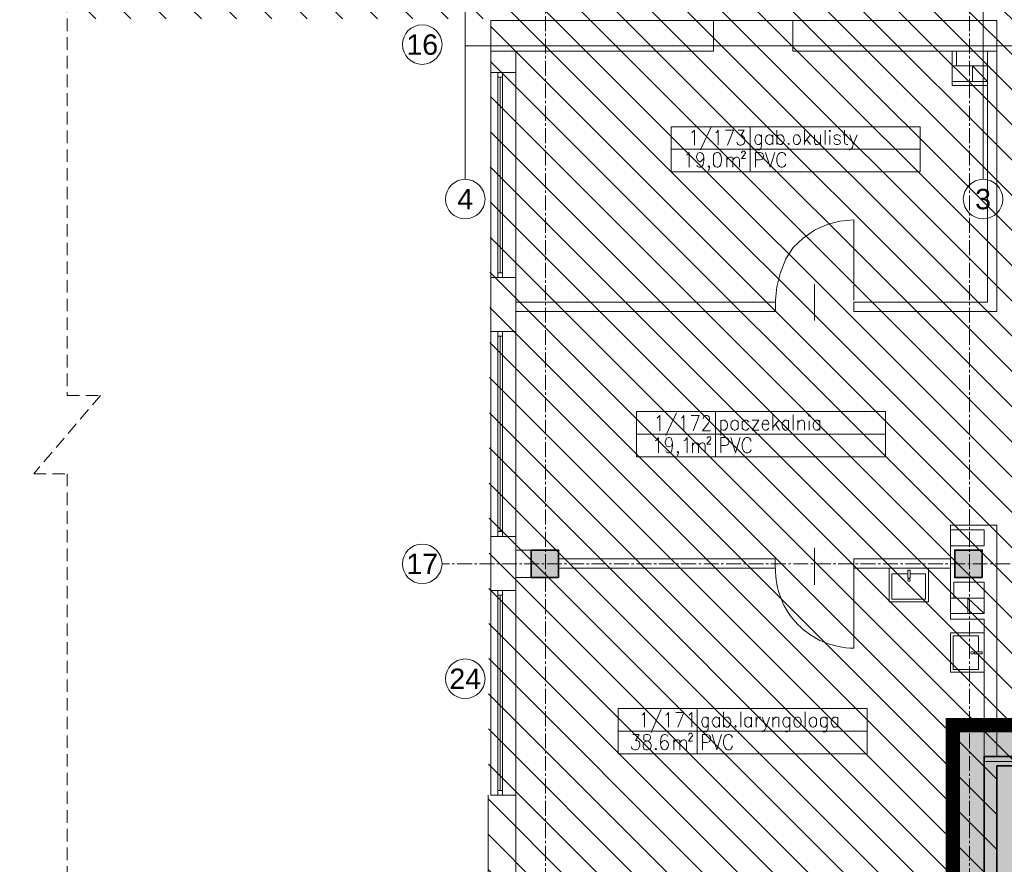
# Model space of a CAD drawing. Header units: millimetres. Extents: x -9409 to 0, y -5353 to 3057.
# Tile 239 of 256: x -6800 to -5545, y 784 to 1860. Entities that reach past the tile are written whole.
import ezdxf
from ezdxf.enums import TextEntityAlignment as Align

# ---------------------------------------------------------------- set-up
doc = ezdxf.new("R2010")
doc.units = ezdxf.units.MM
for name, pattern in [('ACAD_ISO02W100', [15, 12, -3]), ('CACHE2', [4.7625, 3.175, -1.5875]), ('CENTER2', [28.575, 19.05, -3.175, 3.175, -3.175]), ('DASHED2', [0.375, 0.25, -0.125])]:
    doc.linetypes.add(name, pattern=pattern)
for name, color, linetype, lineweight in [('SQ EI', 1, 'ZYGZAK', 9), ('sq_bud istn', 253, 'Continuous', 15), ('SQ_HATCH', 140, 'Continuous', 13), ('SQ_ISTN.Ściany', 140, 'Continuous', 35), ('SQ_Osie', 220, 'CENTER2', 9), ('SQ_ZAKRES_OPRACOWANIA', 7, 'ACAD_ISO02W100', 20)]:
    doc.layers.add(name, color=color, linetype=linetype, lineweight=lineweight)
doc.styles.get("Standard").update_dxf_attribs({"font": 'arial.ttf'})
doc.linetypes.add('ZYGZAK', pattern='A,0.00254,-5.08,[131,ltypeshp.shx,S=5.08,R=0,X=-5.08,Y=0],-10.16,[131,ltypeshp.shx,S=5.08,R=180,X=5.08,Y=0],-5.08', length=20.32254)

# ---------------------------------------------------------------- blocks, each defined once
blk = doc.blocks.new('sanit-umywalka')
for points in [[(47.8, -2.5), (0, -2.5), (0, 53.1), (47.8, 53.1)], [(14, 23.5), (14, 26.5), (3, 26.5), (3, 23.5)]]:
    blk.add_lwpolyline(points, close=True)
blk.add_lwpolyline([(8, 26.5), (8, 49.1), (43.8, 49.1), (43.8, 1.5), (8, 1.5), (8, 23.5)])
blk.add_circle((17, 25), 1.87)
blk = doc.blocks.new('słupy konstr bud B')
at = {"layer": 'SQ_ISTN.Ściany', "lineweight": 5}
h = blk.add_hatch(dxfattribs=at)
h.set_pattern_fill('JIS_STN_1E', color=256, scale=10)
h.paths.add_polyline_path([(21350.8, 18613.9), (21315.8, 18613.9), (21315.8, 18578.9), (21350.8, 18578.9)])
h.paths.add_polyline_path([(21890.8, 18613.9), (21855.8, 18613.9), (21855.8, 18578.9), (21890.8, 18578.9)])
h.paths.add_polyline_path([(22190.8, 18613.9), (22155.8, 18613.9), (22155.8, 18578.9), (22190.8, 18578.9)])
h.paths.add_polyline_path([(22730.8, 18613.9), (22695.8, 18613.9), (22695.8, 18578.9), (22730.8, 18578.9)])
h.paths.add_polyline_path([(22730.8, 17953.9), (22695.8, 17953.9), (22695.8, 17918.9), (22730.8, 17918.9)])
h.paths.add_polyline_path([(22190.8, 17953.9), (22155.8, 17953.9), (22155.8, 17918.9), (22190.8, 17918.9)])
h.paths.add_polyline_path([(21890.8, 17953.9), (21855.8, 17953.9), (21855.8, 17918.9), (21890.8, 17918.9)])
h.paths.add_polyline_path([(21350.8, 17953.9), (21315.8, 17953.9), (21315.8, 17918.9), (21350.8, 17918.9)])
h.paths.add_polyline_path([(21350.8, 17293.9), (21315.8, 17293.9), (21315.8, 17258.9), (21350.8, 17258.9)])
h.paths.add_polyline_path([(21890.8, 17293.9), (21855.8, 17293.9), (21855.8, 17258.9), (21890.8, 17258.9)])
h.paths.add_polyline_path([(22190.8, 17293.9), (22155.8, 17293.9), (22155.8, 17258.9), (22190.8, 17258.9)])
h.paths.add_polyline_path([(22730.8, 17293.9), (22695.8, 17293.9), (22695.8, 17258.9), (22730.8, 17258.9)])
h.paths.add_polyline_path([(22695.8, 16633.9), (22730.8, 16633.9), (22730.8, 16598.9), (22695.8, 16598.9)])
h.paths.add_polyline_path([(22695.8, 14653.9), (22730.8, 14653.9), (22730.8, 14618.9), (22695.8, 14618.9)])
h.paths.add_polyline_path([(22695.8, 15313.9), (22730.8, 15313.9), (22730.8, 15278.9), (22695.8, 15278.9)])
h.paths.add_polyline_path([(22695.8, 15973.9), (22730.8, 15973.9), (22730.8, 15938.9), (22695.8, 15938.9)])
h.paths.add_polyline_path([(22155.8, 14653.9), (22190.8, 14653.9), (22190.8, 14618.9), (22155.8, 14618.9)])
h.paths.add_polyline_path([(22155.8, 15313.9), (22190.8, 15313.9), (22190.8, 15278.9), (22155.8, 15278.9)])
h.paths.add_polyline_path([(22155.8, 15973.9), (22190.8, 15973.9), (22190.8, 15938.9), (22155.8, 15938.9)])
h.paths.add_polyline_path([(22155.8, 16633.9), (22190.8, 16633.9), (22190.8, 16598.9), (22155.8, 16598.9)])
h.paths.add_polyline_path([(21855.8, 14653.9), (21890.8, 14653.9), (21890.8, 14618.9), (21855.8, 14618.9)])
h.paths.add_polyline_path([(21855.8, 15313.9), (21890.8, 15313.9), (21890.8, 15278.9), (21855.8, 15278.9)])
h.paths.add_polyline_path([(21855.8, 15973.9), (21890.8, 15973.9), (21890.8, 15938.9), (21855.8, 15938.9)])
h.paths.add_polyline_path([(21855.8, 16633.9), (21890.8, 16633.9), (21890.8, 16598.9), (21855.8, 16598.9)])
h.paths.add_polyline_path([(21315.8, 14653.9), (21350.8, 14653.9), (21350.8, 14618.9), (21315.8, 14618.9)])
h.paths.add_polyline_path([(21315.8, 15313.9), (21350.8, 15313.9), (21350.8, 15278.9), (21315.8, 15278.9)])
h.paths.add_polyline_path([(21315.8, 15973.9), (21350.8, 15973.9), (21350.8, 15938.9), (21315.8, 15938.9)])
h.paths.add_polyline_path([(21315.8, 16633.9), (21350.8, 16633.9), (21350.8, 16598.9), (21315.8, 16598.9)])
at = {"layer": 'SQ_ISTN.Ściany'}
for points in [[(22155.8, 14653.9), (22190.8, 14653.9), (22190.8, 14618.9), (22155.8, 14618.9)], [(22695.8, 14653.9), (22730.8, 14653.9), (22730.8, 14618.9), (22695.8, 14618.9)]]:
    blk.add_lwpolyline(points, close=True, dxfattribs=at)
blk = doc.blocks.new('stan projektowany')
at = {"layer": 'sq_bud istn'}
h = blk.add_hatch(dxfattribs=at)
h.set_pattern_fill('LINE', color=256, scale=10, angle=135)
h.set_pattern_definition([(135, (-52710.16, -21414.304), (-22.45064, -22.45064), [])])
h.paths.add_polyline_path([(-15144.6, 11515.6), (-15046.6, 11515.6), (-15046.6, 11778), (-17204.5, 11778), (-17204.5, 11515.6), (-16664.6, 11515.6), (-16668, 10408.7), (-17204.5, 10408.7), (-17204.5, 8874.3), (-16668, 8874.3), (-16668, 8504), (-16382.6, 8503.7), (-16382.9, 8841.2), (-16219.6, 8841.2), (-16219.6, 9267.6), (-16019.6, 9267.6), (-16019.6, 10563.1), (-15789.6, 10563.1), (-15789.6, 10483.6), (-15752.6, 10483.6), (-15144.6, 10483.6)])
at = {"layer": 'SQ_HATCH'}
h = blk.add_hatch(dxfattribs=at)
h.set_pattern_fill('ANGLE')
h.set_pattern_definition([(0, (-10464.962, 6233.929), (0, 6.985), [5.08, -1.905]), (90, (-10464.962, 6233.929), (-6.985, 4e-16), [5.08, -1.905])])
h.paths.add_polyline_path([(-15233.1, 8198.7), (-15198.1, 8198.7), (-15176.6, 8198.7), (-15176.6, 8216.2), (-15144.6, 8216.2), (-15144.6, 8147.2), (-15144.6, 7886.2), (-15144.6, 7837.2), (-15144.6, 7734.8), (-15104.7, 7734.8), (-15104.6, 10535.6), (-15737.6, 10535.6), (-15737.6, 10615.6), (-15789.6, 10615.6), (-16075.6, 10615.6), (-16075.6, 9587.3), (-16120.1, 9587.3), (-16120.1, 9436.6), (-16071.6, 9436.6), (-16071.6, 9307.6), (-16259.6, 9307.6), (-16259.6, 8898.7), (-16704.6, 8898.7), (-16704.6, 7768.2), (-16704.6, 7751.8), (-16685.6, 7751.8), (-16685.6, 7130.6), (-16718.1, 7131.6), (-16718.1, 7178.2), (-16999.6, 7178.2), (-16999.6, 7808.2), (-19394.6, 7808.2), (-19394.6, 6211.2), (-19462.5, 6211.2), (-19462.5, 5925.5), (-18509.3, 5925.5), (-18509.3, 6211.2), (-17103, 6223), (-17103, 5881.5), (-15104.7, 5873.3), (-15104.7, 7734.8), (-15144.6, 7734.8), (-15144.6, 7707.2), (-15176.6, 7707.2), (-15176.6, 7706.7), (-15176.6, 7706.7), (-15259.9, 7706.7), (-15259.9, 7706.8), (-15259.9, 7707.2), (-15292.7, 7707.2), (-15292.7, 7696.7), (-15292.7, 7696.7), (-15292.7, 7706.7), (-15297.7, 7706.6), (-15297.7, 7699.4, 0.414214), (-15297.4, 7699.1), (-15296.5, 7699.1, -0.414214), (-15296.2, 7698.8), (-15296.2, 7696.9, 0.527766), (-15295.9, 7696.6, -0.450501), (-15295.3, 7696.1, -0.414104), (-15295.8, 7695.5), (-15295.1, 7695.5), (-15295.8, 7695.5, -0.414323), (-15296.3, 7696.1, -0.409171), (-15295.9, 7696.7, -0.450389), (-15296.2, 7696.9), (-15296.2, 7698.8, 0.414214), (-15296.5, 7699.1), (-15297.4, 7699.1, -0.414214), (-15297.7, 7699.4), (-15297.7, 7706.6), (-15292.7, 7706.7), (-15292.7, 7707.2), (-15259.9, 7707.2), (-15259.9, 7734.8), (-15473.3, 7734.8), (-15473.3, 7771.1, -0.414214), (-15477.3, 7775.1, -1), (-15469.3, 7775.1, -0.414214), (-15473.3, 7771.1), (-15473.3, 7749.3), (-15457.7, 7749.3), (-15457.7, 7760.1), (-15458, 7760.2), (-15458, 7773.9), (-15458, 7787.5), (-15457.7, 7799.3), (-15457.7, 7787.6), (-15431.6, 7791.4, -0.038172), (-15428, 7791.6, -0.032853), (-15424.8, 7791.4, -0.057631), (-15419.7, 7790.2, -0.057695), (-15415.5, 7788, -0.068919), (-15411.9, 7784.8, -0.070278), (-15409.4, 7780.9, -0.066142), (-15408.2, 7776.7, -0.045653), (-15407.9, 7773.2, -0.032968), (-15408.1, 7770.7, -0.068737), (-15409.4, 7766.3, -0.070278), (-15411.9, 7762.4, -0.068919), (-15415.5, 7759.2, -0.057695), (-15419.7, 7757, -0.057631), (-15424.8, 7755.8, -0.032853), (-15428, 7755.6, -0.033182), (-15431.2, 7755.8), (-15457.7, 7760.1), (-15457.7, 7749.3), (-15473.3, 7749.3), (-15473.3, 7734.8), (-15259.9, 7734.8), (-15259.9, 7837.1), (-15259.9, 7837.1), (-15259.9, 7837.1), (-15176.6, 7837.2), (-15176.6, 7734.8), (-15144.6, 7734.8), (-15144.6, 7837.2), (-15144.6, 7886.2), (-15176.6, 7886.2), (-15176.6, 8147.2), (-15176.6, 8163.7), (-15198.1, 8163.7), (-15233.1, 8163.7)])
at = {"layer": 'SQ_ISTN.Ściany', "lineweight": 5}
h = blk.add_hatch(dxfattribs=at)
h.set_pattern_fill('JIS_STN_1E', color=256, scale=10, angle=180)
h.set_pattern_definition([(225, (6117.647, 25457.596), (7.0710678, -7.0710678), []), (225, (6110.597, 25457.596), (7.0710678, -7.0710678), [10, -5])])
h.paths.add_polyline_path([(-15233.1, 6843.7), (-15198.1, 6843.7), (-15198.1, 6878.7), (-15233.1, 6878.7)])
h.paths.add_polyline_path([(-15773.1, 6843.7), (-15738.1, 6843.7), (-15738.1, 6878.7), (-15773.1, 6878.7)])
h.paths.add_polyline_path([(-16073.1, 6843.7), (-16038.1, 6843.7), (-16038.1, 6878.7), (-16073.1, 6878.7)])
h.paths.add_polyline_path([(-16613.1, 6843.7), (-16578.1, 6843.7), (-16578.1, 6878.7), (-16613.1, 6878.7)])
h.paths.add_polyline_path([(-16613.1, 7503.7), (-16578.1, 7503.7), (-16578.1, 7538.7), (-16613.1, 7538.7)])
h.paths.add_polyline_path([(-16073.1, 7503.7), (-16038.1, 7503.7), (-16038.1, 7538.7), (-16073.1, 7538.7)])
h.paths.add_polyline_path([(-15773.1, 7503.7), (-15738.1, 7503.7), (-15738.1, 7538.7), (-15773.1, 7538.7)])
h.paths.add_polyline_path([(-15233.1, 7503.7), (-15198.1, 7503.7), (-15198.1, 7538.7), (-15233.1, 7538.7)])
h.paths.add_polyline_path([(-15233.1, 8163.7), (-15198.1, 8163.7), (-15198.1, 8198.7), (-15233.1, 8198.7)])
h.paths.add_polyline_path([(-15773.1, 8163.7), (-15738.1, 8163.7), (-15738.1, 8198.7), (-15773.1, 8198.7)])
h.paths.add_polyline_path([(-16073.1, 8163.7), (-16038.1, 8163.7), (-16038.1, 8198.7), (-16073.1, 8198.7)])
h.paths.add_polyline_path([(-16613.1, 8163.7), (-16578.1, 8163.7), (-16578.1, 8198.7), (-16613.1, 8198.7)])
h.paths.add_polyline_path([(-16578.1, 8823.7), (-16613.1, 8823.7), (-16613.1, 8858.7), (-16578.1, 8858.7)])
h.paths.add_polyline_path([(-16578.1, 10803.7), (-16613.1, 10803.7), (-16613.1, 10838.7), (-16578.1, 10838.7)])
h.paths.add_polyline_path([(-16578.1, 10143.7), (-16613.1, 10143.7), (-16613.1, 10178.7), (-16578.1, 10178.7)])
h.paths.add_polyline_path([(-16578.1, 9483.7), (-16613.1, 9483.7), (-16613.1, 9518.7), (-16578.1, 9518.7)])
h.paths.add_polyline_path([(-16038.1, 10803.7), (-16073.1, 10803.7), (-16073.1, 10838.7), (-16038.1, 10838.7)])
h.paths.add_polyline_path([(-16038.1, 10143.7), (-16073.1, 10143.7), (-16073.1, 10178.7), (-16038.1, 10178.7)])
h.paths.add_polyline_path([(-16038.1, 9483.7), (-16073.1, 9483.7), (-16073.1, 9518.7), (-16038.1, 9518.7)])
h.paths.add_polyline_path([(-16038.1, 8823.7), (-16073.1, 8823.7), (-16073.1, 8858.7), (-16038.1, 8858.7)])
h.paths.add_polyline_path([(-15738.1, 10803.7), (-15773.1, 10803.7), (-15773.1, 10838.7), (-15738.1, 10838.7)])
h.paths.add_polyline_path([(-15738.1, 10143.7), (-15773.1, 10143.7), (-15773.1, 10178.7), (-15738.1, 10178.7)])
h.paths.add_polyline_path([(-15738.1, 9483.7), (-15773.1, 9483.7), (-15773.1, 9518.7), (-15738.1, 9518.7)])
h.paths.add_polyline_path([(-15738.1, 8823.7), (-15773.1, 8823.7), (-15773.1, 8858.7), (-15738.1, 8858.7)])
h.paths.add_polyline_path([(-15198.1, 10803.7), (-15233.1, 10803.7), (-15233.1, 10838.7), (-15198.1, 10838.7)])
h.paths.add_polyline_path([(-15198.1, 10143.7), (-15233.1, 10143.7), (-15233.1, 10178.7), (-15198.1, 10178.7)])
h.paths.add_polyline_path([(-15198.1, 9483.7), (-15233.1, 9483.7), (-15233.1, 9518.7), (-15198.1, 9518.7)])
h.paths.add_polyline_path([(-15198.1, 8823.7), (-15233.1, 8823.7), (-15233.1, 8858.7), (-15198.1, 8858.7)])
at = {"layer": 'SQ EI', "lineweight": 25, "const_width": 1}
blk.add_lwpolyline([(-15981.1, 10569.2), (-16034.4, 10569.2)], dxfattribs=at)
at = {"layer": 'sq_bud istn'}
for p, q in [((-16697.1, 11311.3), (-16697.1, 11778)), ((-16037.1, 11311.3), (-16037.1, 11778)), ((-16664.6, 11513.6), (-16380.6, 11513.6)), ((-16664.6, 11513.6), (-16664.6, 11447.2)), ((-16019.6, 11513.6), (-16664.6, 11513.6)), ((-16380.6, 11513.6), (-16380.6, 11474.6)), ((-16279.6, 11513.6), (-16019.6, 11513.6)), ((-16279.6, 11513.6), (-16279.6, 11474.6)), ((-16019.6, 11513.6), (-16019.6, 11142.6)), ((-16664.6, 11474.6), (-16380.6, 11474.6)), ((-16632.6, 11447.2), (-16632.6, 11474.6)), ((-16279.6, 11474.6), (-16019.6, 11474.6)), ((-16031.6, 11474.6), (-16031.6, 11154.6)), ((-16655.6, 11441.2), (-16655.6, 11192.2)), ((-16652.6, 11441.2), (-16652.6, 11192.2)), ((-16649.6, 11441.2), (-16649.6, 11192.2)), ((-16664.6, 11186.2), (-16664.6, 11117.2)), ((-16632.6, 11117.2), (-16632.6, 11186.2)), ((-16301.8, 11157.3), (-16301.8, 11144.7)), ((-16632.6, 11154.6), (-16301.8, 11154.6)), ((-16301.8, 11142.6), (-16301.8, 11154.6)), ((-16201.8, 11154.6), (-16031.6, 11154.6)), ((-16201.8, 11142.6), (-16201.8, 11154.6)), ((-16632.6, 11142.6), (-16301.8, 11142.6)), ((-16201.8, 11142.6), (-16019.6, 11142.6)), ((-16655.6, 11111.2), (-16655.6, 10862.2)), ((-16652.6, 11111.2), (-16652.6, 10862.2)), ((-16649.6, 11111.2), (-16649.6, 10862.2)), ((-16078.6, 10870.5), (-16019.6, 10870.5)), ((-16078.6, 10870.5), (-16078.6, 10750.5)), ((-16019.6, 10870.5), (-16019.6, 10575.6)), ((-16664.6, 10856.2), (-16664.6, 10787.2)), ((-16632.6, 10787.2), (-16632.6, 10856.2)), ((-16613.1, 10838.7), (-16632.6, 10838.7)), ((-16302, 10827.6), (-16578.1, 10827.6)), ((-16302, 10815.6), (-16302, 10827.6)), ((-16078.6, 10827.6), (-16202, 10827.6)), ((-16202, 10815.6), (-16202, 10827.6)), ((-16202, 10827.3), (-16202, 10815.5)), ((-16578.1, 10815.6), (-16302, 10815.6)), ((-16202, 10815.6), (-16078.6, 10815.6)), ((-16613.1, 10803.7), (-16632.6, 10803.7)), ((-16655.6, 10781.2), (-16655.6, 10532.2)), ((-16652.6, 10781.2), (-16652.6, 10532.2)), ((-16649.6, 10781.2), (-16649.6, 10532.2)), ((-16078.6, 10750.5), (-16035.6, 10750.5)), ((-16035.6, 10750.5), (-16035.6, 10563.6)), ((-16668, 9461.7), (-16668, 10526.2)), ((-16632.6, 10178.7), (-16632.6, 10526.2))]:
    blk.add_line(p, q, dxfattribs=at)
for points in [[(-16031.6, 11430.6), (-16076.6, 11430.6), (-16076.6, 11474.6)], [(-16071, 11474.6), (-16071, 11456)], [(-16664.6, 11186.2), (-16664.6, 11447.2)], [(-16632.6, 11447.2), (-16664.6, 11447.2)], [(-16632.6, 11186.2), (-16632.6, 11447.2)], [(-16031.6, 11456), (-16076.6, 11456)], [(-16050.7, 11435.7), (-16050.7, 11456), (-16031.6, 11435.7), (-16076.6, 11435.7)], [(-16408.4, 11370.6), (-16407.6, 11371.4), (-16405, 11374), (-16405, 11354.5)], [(-16383.9, 11377.4), (-16397.4, 11348.6)], [(-16377.9, 11370.6), (-16376.3, 11371.4), (-16374.6, 11374), (-16374.6, 11354.5)], [(-16362.7, 11354.5), (-16355.1, 11374), (-16365.3, 11374)], [(-16349.2, 11374), (-16341.6, 11374), (-16345.8, 11366.4), (-16343.3, 11366.4), (-16342.4, 11365.5), (-16341.6, 11364.7), (-16340.7, 11362.1), (-16340.7, 11360.4), (-16341.6, 11357), (-16343.3, 11355.4), (-16344.9, 11354.5), (-16347.5, 11354.5), (-16349.2, 11355.4), (-16350, 11356.2), (-16350.9, 11358.7)], [(-16300.1, 11374), (-16300.1, 11355.4)], [(-16264.6, 11374), (-16264.6, 11355.4)], [(-16238.3, 11374), (-16238.3, 11355.4)], [(-16213.8, 11374), (-16213.8, 11358.7), (-16212.9, 11356.2), (-16211.3, 11355.4), (-16209.6, 11355.4)], [(-16319.6, 11365.5), (-16321.3, 11367.2), (-16322.1, 11368), (-16324.6, 11368), (-16326.3, 11367.2), (-16327.2, 11365.5), (-16328, 11362.1), (-16328, 11360.4), (-16327.2, 11357.9), (-16326.3, 11356.2), (-16324.6, 11355.4), (-16322.1, 11355.4), (-16321.3, 11356.2), (-16319.6, 11357.9)], [(-16319.6, 11368), (-16319.6, 11353.7), (-16320.4, 11350.3), (-16321.3, 11349.4), (-16322.1, 11348.6), (-16324.6, 11348.6), (-16326.3, 11349.4)], [(-16305.2, 11365.5), (-16306.9, 11367.2), (-16308.6, 11368), (-16310.3, 11368), (-16312, 11367.2), (-16313.6, 11365.5), (-16314.5, 11362.1), (-16314.5, 11360.4), (-16313.6, 11357.9), (-16312, 11356.2), (-16310.3, 11355.4), (-16308.6, 11355.4), (-16306.9, 11356.2), (-16305.2, 11357.9)], [(-16305.2, 11368), (-16305.2, 11355.4)], [(-16300.1, 11365.5), (-16298.4, 11367.2), (-16296.7, 11368), (-16294.2, 11368), (-16293.3, 11367.2), (-16291.6, 11365.5), (-16290.8, 11362.1), (-16290.8, 11360.4), (-16291.6, 11357.9), (-16293.3, 11356.2), (-16294.2, 11355.4), (-16296.7, 11355.4), (-16298.4, 11356.2), (-16300.1, 11357.9)], [(-16257, 11368), (-16264.6, 11358.7)], [(-16262, 11362.1), (-16257, 11355.4)], [(-16251.9, 11368), (-16251.9, 11358.7), (-16251, 11356.2), (-16250.2, 11355.4), (-16247.6, 11355.4), (-16245.9, 11356.2), (-16244.3, 11358.7)], [(-16244.3, 11368), (-16244.3, 11355.4)], [(-16232.4, 11367.2), (-16232.4, 11355.4)], [(-16218.9, 11365.5), (-16219.7, 11367.2), (-16222.3, 11368), (-16224.8, 11368), (-16226.5, 11367.2), (-16227.3, 11365.5), (-16226.5, 11363.8), (-16224.8, 11362.1), (-16221.4, 11361.3), (-16219.7, 11360.4), (-16218.9, 11358.7), (-16218.9, 11357.9), (-16219.7, 11356.2), (-16222.3, 11355.4), (-16224.8, 11355.4), (-16226.5, 11356.2), (-16227.3, 11357.9)], [(-16215.5, 11368), (-16210.4, 11368)], [(-16207, 11368), (-16202.8, 11355.4), (-16197.7, 11368)], [(-16117.3, 11349.4), (-16334, 11349.4), (-16434.6, 11349.4)], [(-16415.2, 11341.8), (-16413.5, 11342.7), (-16411.8, 11345.2), (-16411.8, 11326.6)], [(-16393.2, 11339.3), (-16394, 11336.7), (-16395.7, 11335), (-16397.4, 11333.4), (-16398.3, 11333.4), (-16400.8, 11335), (-16401.6, 11336.7), (-16402.5, 11339.3), (-16402.5, 11340.1), (-16401.6, 11342.7), (-16400.8, 11344.4), (-16398.3, 11345.2), (-16397.4, 11345.2), (-16395.7, 11344.4), (-16394, 11342.7), (-16393.2, 11339.3), (-16393.2, 11335), (-16394, 11330), (-16395.7, 11327.4), (-16397.4, 11326.6), (-16399.1, 11326.6), (-16401.6, 11327.4), (-16401.6, 11329.1)], [(-16344.9, 11344.4), (-16344.9, 11345.2), (-16344.1, 11346), (-16344.1, 11346.9), (-16340.7, 11346.9), (-16340.7, 11346), (-16339.9, 11345.2), (-16339.9, 11344.4), (-16340.7, 11343.5), (-16341.6, 11341.8), (-16344.9, 11337.6), (-16339.9, 11337.6)], [(-16327.2, 11326.6), (-16327.2, 11345.2), (-16321.3, 11345.2), (-16318.7, 11344.4), (-16317.9, 11343.5), (-16317, 11341.8), (-16317, 11339.3), (-16317.9, 11337.6), (-16318.7, 11336.7), (-16321.3, 11335.9), (-16327.2, 11335.9)], [(-16314.5, 11345.2), (-16308.6, 11326.6), (-16302.6, 11345.2)], [(-16289.1, 11341), (-16289.1, 11342.7), (-16290.8, 11344.4), (-16292.5, 11345.2), (-16295, 11345.2), (-16296.7, 11344.4), (-16298.4, 11342.7), (-16299.3, 11341), (-16300.1, 11338.4), (-16300.1, 11333.4), (-16299.3, 11330.8), (-16298.4, 11329.1), (-16296.7, 11327.4), (-16295, 11326.6), (-16292.5, 11326.6), (-16290.8, 11327.4), (-16289.1, 11329.1), (-16289.1, 11330.8)], [(-16202.8, 11355.4), (-16203.6, 11352), (-16205.3, 11349.4), (-16207, 11348.6), (-16207.9, 11348.6)], [(-16363.6, 11339.3), (-16363.6, 11326.6)], [(-16363.6, 11335.9), (-16361.9, 11338.4), (-16360.2, 11339.3), (-16357.6, 11339.3), (-16355.9, 11338.4), (-16355.9, 11326.6)], [(-16355.9, 11335.9), (-16353.4, 11338.4), (-16351.7, 11339.3), (-16350, 11339.3), (-16348.3, 11338.4), (-16347.5, 11335.9), (-16347.5, 11326.6)], [(-16385.6, 11327.4), (-16386.4, 11326.6), (-16387.3, 11327.4), (-16386.4, 11328.3), (-16385.6, 11327.4), (-16385.6, 11325.7), (-16386.4, 11324), (-16387.3, 11322.4)], [(-16202, 11157.3), (-16202, 11259.7), (-16219.7, 11258), (-16235.8, 11253.8), (-16251.9, 11246.2), (-16266.3, 11236.1), (-16279, 11224.2), (-16288.3, 11209.8), (-16295.9, 11191.2), (-16300.1, 11174.3), (-16301.8, 11157.3)], [(-16632.6, 11186.2), (-16664.6, 11186.2)], [(-16251.9, 11131.1), (-16251.9, 11177.6)], [(-16664.6, 10856.2), (-16664.6, 11117.2)], [(-16632.6, 11117.2), (-16664.6, 11117.2)], [(-16632.6, 10856.2), (-16632.6, 11117.2)], [(-16452.4, 11006.7), (-16451.6, 11007.6), (-16449, 11010.1), (-16449, 10990.6)], [(-16427.9, 11013.5), (-16441.4, 10984.7)], [(-16422, 11006.7), (-16420.3, 11007.6), (-16418.6, 11010.1), (-16418.6, 10990.6)], [(-16406.7, 10990.6), (-16399.1, 11010.1), (-16409.3, 11010.1)], [(-16394, 11005.9), (-16394, 11006.7), (-16393.2, 11008.4), (-16393.2, 11009.3), (-16391.5, 11010.1), (-16388.1, 11010.1), (-16387.3, 11009.3), (-16386.4, 11008.4), (-16385.6, 11006.7), (-16385.6, 11005), (-16386.4, 11002.5), (-16387.3, 10999.9), (-16394.9, 10990.6), (-16384.7, 10990.6)], [(-16305.2, 11011), (-16305.2, 10991.5)], [(-16279, 11011), (-16279, 10991.5)], [(-16371.2, 11004.2), (-16371.2, 10984.7)], [(-16371.2, 11001.6), (-16370.3, 11003.3), (-16368.7, 11004.2), (-16366.1, 11004.2), (-16365.3, 11003.3), (-16363.6, 11001.6), (-16362.7, 10999.1), (-16362.7, 10996.6), (-16363.6, 10994), (-16365.3, 10992.3), (-16366.1, 10991.5), (-16368.7, 10991.5), (-16370.3, 10992.3), (-16371.2, 10994)], [(-16335.7, 11001.6), (-16337.3, 11003.3), (-16338.2, 11004.2), (-16340.7, 11004.2), (-16342.4, 11003.3), (-16344.1, 11001.6), (-16344.1, 10994), (-16342.4, 10992.3), (-16340.7, 10991.5), (-16338.2, 10991.5), (-16337.3, 10992.3), (-16335.7, 10994)], [(-16323, 10991.5), (-16331.4, 10991.5), (-16323, 11004.2), (-16331.4, 11004.2)], [(-16318.7, 10999.1), (-16310.3, 10999.1), (-16310.3, 11000.8), (-16311.1, 11002.5), (-16312, 11003.3), (-16312.8, 11004.2), (-16315.3, 11004.2), (-16317, 11003.3), (-16317.9, 11001.6), (-16318.7, 10999.1), (-16318.7, 10996.6), (-16317.9, 10994), (-16317, 10992.3), (-16315.3, 10991.5), (-16312.8, 10991.5), (-16312, 10992.3), (-16310.3, 10994)], [(-16297.6, 11004.2), (-16305.2, 10994.9)], [(-16301.8, 10999.1), (-16296.7, 10991.5)], [(-16284.9, 11001.6), (-16285.7, 11003.3), (-16287.4, 11004.2), (-16290, 11004.2), (-16290.8, 11003.3), (-16292.5, 11001.6), (-16293.3, 10999.1), (-16293.3, 10996.6), (-16292.5, 10994), (-16290.8, 10992.3), (-16290, 10991.5), (-16287.4, 10991.5), (-16285.7, 10992.3), (-16284.9, 10994)], [(-16284.9, 11004.2), (-16284.9, 10991.5)], [(-16273, 11004.2), (-16273, 10991.5)], [(-16273, 11000.8), (-16270.5, 11003.3), (-16268.8, 11004.2), (-16267.1, 11004.2), (-16265.4, 11003.3), (-16264.6, 11000.8), (-16264.6, 10991.5)], [(-16258.7, 11003.3), (-16258.7, 10991.5)], [(-16245.1, 11001.6), (-16246.8, 11003.3), (-16247.7, 11004.2), (-16250.2, 11004.2), (-16251.9, 11003.3), (-16252.7, 11001.6), (-16253.6, 10999.1), (-16253.6, 10996.6), (-16252.7, 10994), (-16251.9, 10992.3), (-16250.2, 10991.5), (-16247.7, 10991.5), (-16246.8, 10992.3), (-16245.1, 10994)], [(-16245.1, 11004.2), (-16245.1, 10991.5)], [(-16161.4, 10986.4), (-16378, 10986.4), (-16478.7, 10986.4)], [(-16455, 10978), (-16453.3, 10978.8), (-16450.7, 10982.2), (-16450.7, 10962.7)], [(-16433, 10975.4), (-16433.8, 10972.9), (-16434.7, 10971.2), (-16437.2, 10970.3), (-16438, 10970.3), (-16440.6, 10971.2), (-16441.4, 10972.9), (-16442.3, 10975.4), (-16442.3, 10976.3), (-16441.4, 10978.8), (-16440.6, 10981.3), (-16438, 10982.2), (-16437.2, 10982.2), (-16434.7, 10981.3), (-16433.8, 10978.8), (-16433, 10975.4), (-16433, 10971.2), (-16433.8, 10966.1), (-16434.7, 10963.6), (-16437.2, 10962.7), (-16438.9, 10962.7), (-16440.6, 10963.6), (-16441.4, 10965.3)], [(-16418.6, 10978), (-16416.9, 10978.8), (-16414.3, 10982.2), (-16414.3, 10962.7)], [(-16389, 10981.3), (-16388.1, 10982.2), (-16388.1, 10983), (-16384.7, 10983), (-16384.7, 10982.2), (-16383.9, 10981.3), (-16383.9, 10980.5), (-16384.7, 10979.6), (-16385.6, 10978), (-16389, 10973.7), (-16383.9, 10973.7)], [(-16371.2, 10962.7), (-16371.2, 10982.2), (-16365.3, 10982.2), (-16362.7, 10981.3), (-16361.9, 10980.5), (-16361, 10978), (-16361, 10975.4), (-16361.9, 10973.7), (-16362.7, 10972.9), (-16365.3, 10972), (-16371.2, 10972)], [(-16358.5, 10982.2), (-16352.6, 10962.7), (-16346.7, 10982.2)], [(-16333.1, 10977.1), (-16333.1, 10978.8), (-16334.8, 10981.3), (-16336.5, 10982.2), (-16339, 10982.2), (-16340.7, 10981.3), (-16342.4, 10978.8), (-16343.3, 10977.1), (-16344.1, 10974.6), (-16344.1, 10970.3), (-16343.3, 10966.9), (-16342.4, 10965.3), (-16340.7, 10963.6), (-16339, 10962.7), (-16336.5, 10962.7), (-16334.8, 10963.6), (-16333.1, 10965.3), (-16333.1, 10966.9)], [(-16407.6, 10975.4), (-16407.6, 10962.7)], [(-16407.6, 10972), (-16405.9, 10974.6), (-16404.2, 10975.4), (-16401.7, 10975.4), (-16400, 10974.6), (-16400, 10962.7)], [(-16400, 10972), (-16397.4, 10974.6), (-16395.7, 10975.4), (-16394, 10975.4), (-16392.3, 10974.6), (-16391.5, 10972), (-16391.5, 10962.7)], [(-16425.3, 10963.6), (-16426.2, 10962.7), (-16427, 10963.6), (-16426.2, 10964.4), (-16425.3, 10963.6), (-16425.3, 10961.9), (-16426.2, 10960.2), (-16427, 10959.3)], [(-16632.6, 10856.2), (-16664.6, 10856.2)], [(-16035.9, 10864.6), (-16078.6, 10864.6)], [(-16078.6, 10844.3), (-16035.9, 10844.3), (-16035.9, 10864.6)], [(-16251.9, 10841.7), (-16251.9, 10794.3)], [(-16074.2, 10777.4), (-16074.2, 10797.7), (-16035.9, 10797.7), (-16035.9, 10758), (-16078.6, 10758)], [(-16664.6, 10526.2), (-16664.6, 10787.2)], [(-16632.6, 10787.2), (-16664.6, 10787.2)], [(-16632.6, 10526.2), (-16632.6, 10787.2)], [(-16078.6, 10777.4), (-16035.9, 10777.4)], [(-16056.4, 10758), (-16056.4, 10777.4), (-16035.9, 10758)], [(-16471.9, 10628.2), (-16470.2, 10629.1), (-16468.5, 10631.6), (-16468.5, 10613)], [(-16447.3, 10635.8), (-16460, 10606.2)], [(-16441.4, 10628.2), (-16439.7, 10629.1), (-16438, 10631.6), (-16438, 10613)], [(-16426.2, 10613), (-16418.6, 10631.6), (-16428.7, 10631.6)], [(-16411.8, 10628.2), (-16411, 10629.1), (-16408.4, 10631.6), (-16408.4, 10613)], [(-16367.8, 10632.4), (-16367.8, 10613)], [(-16345.8, 10632.4), (-16345.8, 10613)], [(-16263.7, 10632.4), (-16263.7, 10613)], [(-16387.3, 10623.1), (-16389, 10624.8), (-16389.8, 10625.7), (-16392.3, 10625.7), (-16394, 10624.8), (-16394.9, 10623.1), (-16395.7, 10620.6), (-16395.7, 10618.9), (-16394.9, 10616.4), (-16394, 10613.8), (-16392.3, 10613), (-16389.8, 10613), (-16389, 10613.8), (-16387.3, 10616.4)], [(-16387.3, 10625.7), (-16387.3, 10611.3), (-16388.1, 10608.8), (-16389, 10607.9), (-16389.8, 10607.1), (-16392.3, 10607.1), (-16394, 10607.9)], [(-16372.9, 10623.1), (-16374.6, 10624.8), (-16376.3, 10625.7), (-16378, 10625.7), (-16379.6, 10624.8), (-16381.3, 10623.1), (-16382.2, 10620.6), (-16382.2, 10618.9), (-16381.3, 10616.4), (-16379.6, 10613.8), (-16378, 10613), (-16376.3, 10613), (-16374.6, 10613.8), (-16372.9, 10616.4)], [(-16372.9, 10625.7), (-16372.9, 10613)], [(-16367.8, 10623.1), (-16366.1, 10624.8), (-16364.4, 10625.7), (-16361.9, 10625.7), (-16361, 10624.8), (-16359.3, 10623.1), (-16358.5, 10620.6), (-16358.5, 10618.9), (-16359.3, 10616.4), (-16361, 10613.8), (-16361.9, 10613), (-16364.4, 10613), (-16366.1, 10613.8), (-16367.8, 10616.4)], [(-16332.3, 10623.1), (-16334, 10624.8), (-16335.6, 10625.7), (-16337.3, 10625.7), (-16339, 10624.8), (-16340.7, 10623.1), (-16340.7, 10616.4), (-16339, 10613.8), (-16337.3, 10613), (-16335.6, 10613), (-16334, 10613.8), (-16332.3, 10616.4)], [(-16332.3, 10625.7), (-16332.3, 10613)], [(-16326.3, 10625.7), (-16326.3, 10613)], [(-16326.3, 10620.6), (-16325.5, 10623.1), (-16324.6, 10624.8), (-16323, 10625.7), (-16320.4, 10625.7)], [(-16318.7, 10625.7), (-16313.6, 10613), (-16309.4, 10625.7)], [(-16305.2, 10625.7), (-16305.2, 10613)], [(-16305.2, 10622.3), (-16302.6, 10624.8), (-16301.8, 10625.7), (-16299.3, 10625.7), (-16297.6, 10624.8), (-16297.6, 10613)], [(-16283.2, 10623.1), (-16284.9, 10624.8), (-16286.6, 10625.7), (-16288.3, 10625.7), (-16290, 10624.8), (-16291.6, 10623.1), (-16292.5, 10620.6), (-16292.5, 10618.9), (-16291.6, 10616.4), (-16290, 10613.8), (-16288.3, 10613), (-16286.6, 10613), (-16284.9, 10613.8), (-16283.2, 10616.4)], [(-16283.2, 10625.7), (-16283.2, 10611.3), (-16284, 10608.8), (-16284.9, 10607.9), (-16286.6, 10607.1), (-16288.3, 10607.1), (-16290, 10607.9)], [(-16235.8, 10623.1), (-16237.5, 10624.8), (-16238.3, 10625.7), (-16240.9, 10625.7), (-16242.6, 10624.8), (-16244.3, 10623.1), (-16244.3, 10616.4), (-16242.6, 10613.8), (-16240.9, 10613), (-16238.3, 10613), (-16237.5, 10613.8), (-16235.8, 10616.4)], [(-16235.8, 10625.7), (-16235.8, 10611.3), (-16236.6, 10608.8), (-16237.5, 10607.9), (-16238.3, 10607.1), (-16240.9, 10607.1), (-16242.6, 10607.9)], [(-16222.3, 10623.1), (-16223.1, 10624.8), (-16224.8, 10625.7), (-16227.3, 10625.7), (-16228.2, 10624.8), (-16229.9, 10623.1), (-16230.7, 10620.6), (-16230.7, 10618.9), (-16229.9, 10616.4), (-16228.2, 10613.8), (-16227.3, 10613), (-16224.8, 10613), (-16223.1, 10613.8), (-16222.3, 10616.4)], [(-16222.3, 10625.7), (-16222.3, 10613)], [(-16185, 10607.9), (-16401.6, 10607.9), (-16502.3, 10607.9)], [(-16412.6, 10602.8), (-16411.8, 10604.5), (-16411, 10605.4), (-16409.3, 10605.4), (-16408.4, 10604.5), (-16407.6, 10602.8), (-16407.6, 10602), (-16408.4, 10601.1), (-16409.3, 10600.3), (-16412.6, 10595.2), (-16407.6, 10595.2)], [(-16313.6, 10613), (-16315.3, 10609.6), (-16317, 10607.9), (-16318.7, 10607.1)], [(-16483.7, 10603.7), (-16475.3, 10603.7), (-16480.3, 10596.1), (-16477.8, 10596.1), (-16476.1, 10595.2), (-16475.3, 10594.4), (-16474.4, 10591.8), (-16474.4, 10590.1), (-16475.3, 10587.6), (-16476.9, 10585.1), (-16479.5, 10584.2), (-16481.2, 10584.2), (-16483.7, 10585.1), (-16484.6, 10585.9), (-16485.4, 10588.5)], [(-16438.9, 10601.1), (-16439.7, 10602.8), (-16442.3, 10603.7), (-16443.1, 10603.7), (-16445.6, 10602.8), (-16447.3, 10600.3), (-16448.2, 10595.2), (-16448.2, 10591), (-16447.3, 10587.6), (-16445.6, 10585.1), (-16443.1, 10584.2), (-16442.3, 10584.2), (-16440.6, 10585.1), (-16438.9, 10587.6), (-16438, 10590.1), (-16438, 10591), (-16438.9, 10593.5), (-16440.6, 10595.2), (-16442.3, 10596.1), (-16443.1, 10596.1), (-16445.6, 10595.2), (-16447.3, 10593.5), (-16448.2, 10591)], [(-16431.3, 10596.9), (-16431.3, 10584.2)], [(-16431.3, 10593.5), (-16429.6, 10596.1), (-16427.9, 10596.9), (-16425.3, 10596.9), (-16423.6, 10596.1), (-16423.6, 10584.2)], [(-16423.6, 10593.5), (-16421.1, 10596.1), (-16419.4, 10596.9), (-16417.7, 10596.9), (-16416, 10596.1), (-16415.2, 10593.5), (-16415.2, 10584.2)], [(-16394.9, 10584.2), (-16394.9, 10603.7), (-16389, 10603.7), (-16386.4, 10602.8), (-16385.6, 10602), (-16384.7, 10600.3), (-16384.7, 10596.9), (-16385.6, 10595.2), (-16386.4, 10594.4), (-16389, 10593.5), (-16394.9, 10593.5)], [(-16382.2, 10603.7), (-16376.3, 10584.2), (-16370.3, 10603.7)], [(-16356.8, 10599.5), (-16356.8, 10601.1), (-16358.5, 10602.8), (-16360.2, 10603.7), (-16362.7, 10603.7), (-16364.4, 10602.8), (-16366.1, 10601.1), (-16367, 10599.5), (-16367.8, 10596.1), (-16367.8, 10591.8), (-16367, 10589.3), (-16366.1, 10587.6), (-16364.4, 10585.1), (-16362.7, 10584.2), (-16360.2, 10584.2), (-16358.5, 10585.1), (-16356.8, 10587.6), (-16356.8, 10589.3)], [(-16632.6, 10526.2), (-16664.6, 10526.2)]]:
    blk.add_lwpolyline(points, dxfattribs=at)
for points in [[(-16649.6, 11441.2), (-16655.6, 11441.2), (-16655.6, 11447.2), (-16649.6, 11447.2)], [(-16117.3, 11320.7), (-16117.3, 11378.2), (-16334, 11378.2), (-16434.6, 11378.2), (-16434.6, 11320.7), (-16334, 11320.7), (-16334, 11378.2), (-16334, 11320.7)], [(-16233.3, 11373.1), (-16232.4, 11372.3), (-16231.6, 11373.1), (-16232.4, 11374)], [(-16284.9, 11357), (-16285.7, 11356.2), (-16284.9, 11355.4), (-16284, 11356.2)], [(-16275.6, 11368), (-16277.3, 11367.2), (-16278.1, 11365.5), (-16278.9, 11362.1), (-16278.9, 11360.4), (-16278.1, 11357.9), (-16277.3, 11356.2), (-16275.6, 11355.4), (-16273, 11355.4), (-16272.2, 11356.2), (-16270.5, 11357.9), (-16269.6, 11360.4), (-16269.6, 11362.1), (-16270.5, 11365.5), (-16272.2, 11367.2), (-16273, 11368)], [(-16376.3, 11345.2), (-16378.8, 11344.4), (-16380.5, 11341.8), (-16380.5, 11330), (-16378.8, 11327.4), (-16376.3, 11326.6), (-16374.6, 11326.6), (-16372.9, 11327.4), (-16371.2, 11330), (-16370.3, 11335), (-16370.3, 11337.6), (-16371.2, 11341.8), (-16372.9, 11344.4), (-16374.6, 11345.2)], [(-16649.6, 11186.2), (-16655.6, 11186.2), (-16655.6, 11192.2), (-16649.6, 11192.2)], [(-16649.6, 11111.2), (-16655.6, 11111.2), (-16655.6, 11117.2), (-16649.6, 11117.2)], [(-16161.4, 10957.6), (-16161.4, 11015.2), (-16378, 11015.2), (-16478.7, 11015.2), (-16478.7, 10957.6), (-16378, 10957.6), (-16378, 11015.2), (-16378, 10957.6)], [(-16259.5, 11010.1), (-16258.7, 11009.3), (-16257.8, 11010.1), (-16258.7, 11011)], [(-16354.3, 11004.2), (-16356, 11003.3), (-16357.6, 11001.6), (-16358.5, 10999.1), (-16358.5, 10996.6), (-16357.6, 10994), (-16356, 10992.3), (-16354.3, 10991.5), (-16352.6, 10991.5), (-16350.9, 10992.3), (-16349.2, 10994), (-16349.2, 11001.6), (-16350.9, 11003.3), (-16352.6, 11004.2)], [(-16649.6, 10856.2), (-16655.6, 10856.2), (-16655.6, 10862.2), (-16649.6, 10862.2)], [(-16649.6, 10781.2), (-16655.6, 10781.2), (-16655.6, 10787.2), (-16649.6, 10787.2)], [(-16185, 10579.1), (-16185, 10636.7), (-16401.6, 10636.7), (-16502.3, 10636.7), (-16502.3, 10579.1), (-16401.6, 10579.1), (-16401.6, 10636.7), (-16401.6, 10579.1)], [(-16274.7, 10625.7), (-16276.4, 10624.8), (-16277.3, 10623.1), (-16278.1, 10620.6), (-16278.1, 10618.9), (-16277.3, 10616.4), (-16276.4, 10613.8), (-16274.7, 10613), (-16272.2, 10613), (-16270.5, 10613.8), (-16269.6, 10616.4), (-16268.8, 10618.9), (-16268.8, 10620.6), (-16269.6, 10623.1), (-16270.5, 10624.8), (-16272.2, 10625.7)], [(-16254.4, 10625.7), (-16256.1, 10624.8), (-16257.8, 10623.1), (-16258.6, 10620.6), (-16258.6, 10618.9), (-16257.8, 10616.4), (-16256.1, 10613.8), (-16254.4, 10613), (-16252.7, 10613), (-16251, 10613.8), (-16249.3, 10616.4), (-16249.3, 10623.1), (-16251, 10624.8), (-16252.7, 10625.7)], [(-16352.6, 10615.5), (-16353.4, 10613.8), (-16352.6, 10613), (-16351.7, 10613.8)], [(-16466.8, 10603.7), (-16469.3, 10602.8), (-16469.3, 10596.9), (-16467.6, 10596.1), (-16464.3, 10595.2), (-16462.6, 10594.4), (-16460.9, 10592.7), (-16460, 10591), (-16460, 10588.5), (-16460.9, 10585.9), (-16461.7, 10585.1), (-16464.3, 10584.2), (-16466.8, 10584.2), (-16469.3, 10585.1), (-16469.3, 10585.9), (-16470.2, 10588.5), (-16470.2, 10591), (-16469.3, 10592.7), (-16468.5, 10594.4), (-16466, 10595.2), (-16463.4, 10596.1), (-16461.7, 10596.9), (-16460.9, 10599.5), (-16460.9, 10601.1), (-16461.7, 10602.8), (-16464.3, 10603.7)], [(-16454.1, 10585.9), (-16454.9, 10585.1), (-16454.1, 10584.2), (-16453.3, 10585.1)], [(-16649.6, 10526.2), (-16655.6, 10526.2), (-16655.6, 10532.2), (-16649.6, 10532.2)]]:
    blk.add_lwpolyline(points, close=True, dxfattribs=at)
blk.add_lwpolyline([(-16202, 10815.5), (-16202, 10713.7, -0.416892), (-16301.8, 10815.5)], format="xyb", dxfattribs=at)
for centre in [(-16697.1, 11286), (-16037.1, 11286), (-16697.1, 10674.7)]:
    blk.add_circle(centre, 25.2, dxfattribs=at)
at = {"layer": 'SQ_ISTN.Ściany'}
for p, q in [((-15981.1, 10575.6), (-16019.6, 10575.6)), ((-16035.6, 10563.6), (-16035.6, 10114.6)), ((-16019.6, 10563.6), (-16019.6, 10114.6)), ((-15981.1, 10563.6), (-16019.6, 10563.6))]:
    blk.add_line(p, q, dxfattribs=at)
blk.add_lwpolyline([(-16019.6, 10575.6), (-16035.6, 10575.6), (-16035.6, 10563.6)], dxfattribs=at)
at = {"layer": 'SQ_Osie'}
for p, q in [((-16594.6, 11604.9), (-16594.6, 6094.7)), ((-16054.6, 11604.9), (-16054.6, 6094.7))]:
    blk.add_line(p, q, dxfattribs=at)
blk.add_lwpolyline([(-16696.7, 11481.2), (-15059.7, 11481.2)], close=True, dxfattribs=at)
blk.add_lwpolyline([(-15059.7, 10821.2), (-16726.7, 10821.2)], dxfattribs=at)
at = {"layer": 'SQ_Osie', "linetype": 'ByBlock'}
for centre in [(-16751.9, 11482.9), (-16751.9, 10821.1)]:
    blk.add_circle(centre, 25.2, dxfattribs=at)
at = {"layer": 'SQ_ZAKRES_OPRACOWANIA', "linetype": 'CACHE2', "ltscale": 5}
blk.add_lwpolyline([(-14814.6, 11778), (-15737.1, 11778), (-15737.1, 11735.4), (-15837.1, 11820.5), (-15837.1, 11778), (-17204.5, 11778), (-17204.5, 11035.8), (-17162, 11035.8), (-17247.1, 10935.8), (-17204.5, 10935.8), (-17204.5, 9500.9), (-17162, 9500.9), (-17247.1, 9400.9), (-17204.5, 9400.9), (-17204.5, 8139.9), (-18379.8, 8139.9), (-18379.8, 8097.4), (-18479.8, 8182.5), (-18479.8, 8139.9), (-19419.6, 8139.9), (-19419.6, 5921)], dxfattribs=at)
at = {"layer": 'SQ_ZAKRES_OPRACOWANIA', "color": 251, "linetype": 'DASHED2', "ltscale": 100, "true_color": 0x636466, "const_width": 18}
blk.add_lwpolyline([(-16071.6, 9307.6), (-16071.6, 9436.6), (-16120.1, 9436.6), (-16120.1, 9587.3), (-16075.6, 9587.3), (-16075.6, 10615.6), (-15789.6, 10615.6), (-15737.6, 10615.6), (-15737.6, 10535.6), (-15104.6, 10541.7), (-15104.7, 7946.2)], dxfattribs=at)
at = {"layer": 'sq_bud istn', "xscale": -0.9000000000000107, "yscale": 0.9000000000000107, "zscale": 0.9, "rotation": 90}
blk.add_blockref('sanit-umywalka', (-16109, 10815.6), dxfattribs=at)
at = {"layer": 'sq_bud istn', "xscale": -0.9, "yscale": 0.9, "zscale": 0.9}
blk.add_blockref('sanit-umywalka', (-16035.6, 10685.3), dxfattribs=at)
at = {"layer": 'SQ_ISTN.Ściany', "rotation": 180}
blk.add_blockref('słupy konstr bud B', (6117.6, 25457.6), dxfattribs=at)
at = {"layer": 'sq_bud istn'}
for s, p in [('4', (-16697.1, 11286)), ('3', (-16037.1, 11286)), ('24', (-16697.1, 10674.7))]:
    blk.add_text(s, height=26, dxfattribs=at).set_placement(p, align=Align.MIDDLE_CENTER)
at = {"layer": 'SQ_Osie'}
for s, p in [('16', (-16751.9, 11482.9)), ('17', (-16751.9, 10821.1))]:
    blk.add_text(s, height=26, dxfattribs=at).set_placement(p, align=Align.MIDDLE_CENTER)

msp = doc.modelspace()

# ---------------------------------------------------------------- hatches: boundary and pattern name
at = {"layer": 'SQ_HATCH'}
h = msp.add_hatch(dxfattribs=at)
h.set_pattern_fill('ANGLE')
h.set_pattern_definition([(0, (0, -3420.361), (0, 6.985), [5.08, -1.905]), (90, (0, -3420.361), (-6.985, 4e-16), [5.08, -1.905])])
h.paths.add_polyline_path([(-4768.2, -1455.6), (-4733.2, -1455.6), (-4711.7, -1455.6), (-4711.7, -1438.1), (-4679.7, -1438.1), (-4679.7, -1507.1), (-4679.7, -1768.1), (-4679.7, -1817.1), (-4679.7, -1919.5), (-4639.7, -1919.5), (-4639.7, 881.3), (-5272.7, 881.3), (-5272.7, 961.3), (-5324.7, 961.3), (-5610.7, 961.3), (-5610.7, -67), (-5655.2, -67), (-5655.2, -217.7), (-5606.7, -217.7), (-5606.7, -346.7), (-5794.7, -346.7), (-5794.7, -755.6), (-6239.7, -755.6), (-6239.7, -1886.1), (-6239.7, -1902.5), (-6220.6, -1902.5), (-6220.6, -2523.7), (-6253.2, -2522.7), (-6253.2, -2476.1), (-6534.7, -2476.1), (-6534.7, -1846.1), (-8929.7, -1846.1), (-8929.7, -3443.1), (-8997.5, -3443.1), (-8997.5, -3728.8), (-8044.3, -3728.8), (-8044.3, -3443.1), (-6638.1, -3431.3), (-6638.1, -3772.8), (-4639.7, -3781), (-4639.7, -1919.5), (-4679.7, -1919.5), (-4679.7, -1947.1), (-4711.7, -1947.1), (-4711.7, -1947.6), (-4711.7, -1947.6), (-4794.9, -1947.6), (-4794.9, -1947.5), (-4794.9, -1947.1), (-4827.7, -1947.1), (-4827.7, -1957.6), (-4827.7, -1957.6), (-4827.7, -1947.6), (-4832.7, -1947.6), (-4832.7, -1954.8, 0.414214), (-4832.4, -1955.1), (-4831.5, -1955.1, -0.414214), (-4831.2, -1955.4), (-4831.2, -1957.3, 0.527766), (-4830.9, -1957.7, -0.450501), (-4830.3, -1958.2, -0.414104), (-4830.8, -1958.8), (-4830.1, -1958.8), (-4830.8, -1958.8, -0.414323), (-4831.4, -1958.2, -0.409171), (-4830.9, -1957.6, -0.450389), (-4831.2, -1957.3), (-4831.2, -1955.4, 0.414214), (-4831.5, -1955.1), (-4832.4, -1955.1, -0.414214), (-4832.7, -1954.8), (-4832.7, -1947.6), (-4827.7, -1947.6), (-4827.7, -1947.1), (-4794.9, -1947.1), (-4794.9, -1919.5), (-5008.3, -1919.5), (-5008.3, -1883.2, -0.414214), (-5012.3, -1879.2, -1), (-5004.3, -1879.2, -0.414214), (-5008.3, -1883.2), (-5008.3, -1905), (-4992.7, -1905), (-4992.7, -1894.1), (-4993, -1894.1), (-4993, -1880.4), (-4993, -1866.7), (-4992.7, -1855), (-4992.7, -1866.7), (-4966.7, -1862.9, -0.038172), (-4963, -1862.6, -0.032853), (-4959.9, -1862.8, -0.057631), (-4954.8, -1864.1, -0.057695), (-4950.6, -1866.3, -0.068919), (-4946.9, -1869.5, -0.070278), (-4944.5, -1873.4, -0.066142), (-4943.2, -1877.6, -0.045653), (-4943, -1881.1, -0.032968), (-4943.2, -1883.6, -0.068737), (-4944.5, -1888, -0.070278), (-4946.9, -1891.9, -0.068919), (-4950.6, -1895.1, -0.057695), (-4954.8, -1897.3, -0.057631), (-4959.9, -1898.5, -0.032853), (-4963, -1898.7, -0.033182), (-4966.2, -1898.5), (-4992.7, -1894.1), (-4992.7, -1905), (-5008.3, -1905), (-5008.3, -1919.5), (-4794.9, -1919.5), (-4794.9, -1817.1), (-4794.9, -1817.1), (-4794.9, -1817.2), (-4711.7, -1817.1), (-4711.7, -1919.5), (-4679.7, -1919.5), (-4679.7, -1817.1), (-4679.7, -1768.1), (-4711.7, -1768.1), (-4711.7, -1507.1), (-4711.7, -1490.6), (-4733.2, -1490.6), (-4768.2, -1490.6)])

# ---------------------------------------------------------------- block references
at = {"layer": 'SQ_ISTN.Ściany'}
msp.add_blockref('stan projektowany', (10465, -9654.3), dxfattribs=at)

doc.saveas('drawing.dxf')
